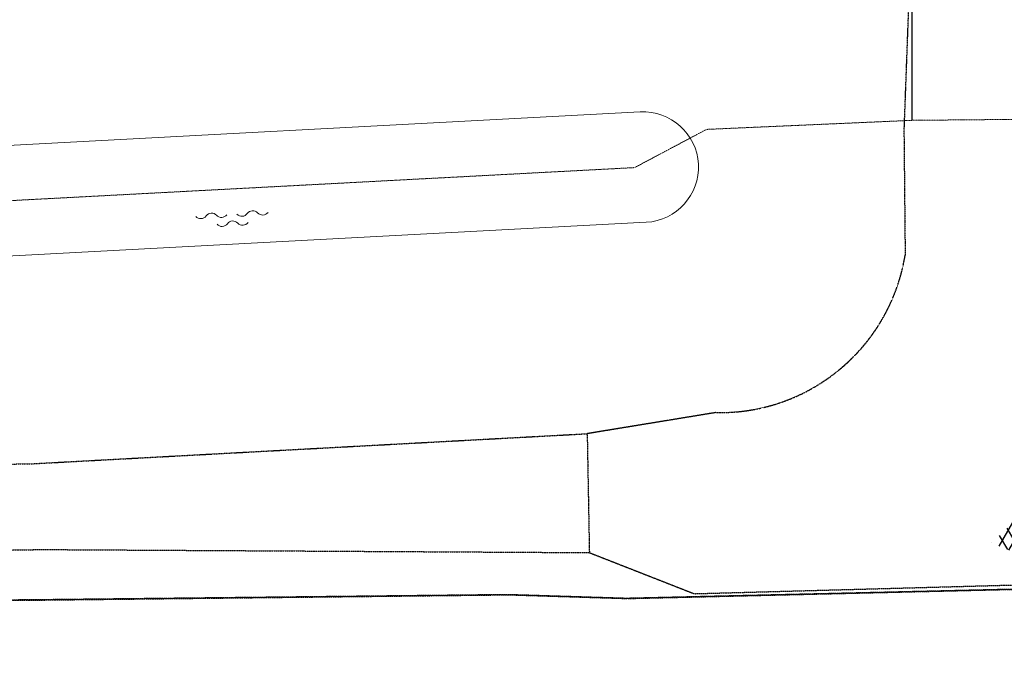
# Model space of a CAD drawing. Header units: metres. Extents: x -270273 to 328371, y -146885 to 591473.
# Tile 43 of 256: x -61774 to -26161, y -79159 to -55462. Entities that reach past the tile are written whole.
import ezdxf

# ---------------------------------------------------------------- set-up
doc = ezdxf.new("R2010")
doc.units = ezdxf.units.M
doc.linetypes.add('GRENS', pattern=[1, 0.5, -0.25, 0, -0.25])
doc.linetypes.add('STIPPELFIJN', pattern=[0.375, 0.25, -0.125])
doc.layers.get('0').update_dxf_attribs({"color": 151})
doc.layers.add('B-XX-KG-KADASTRAAL-G', color=2, linetype='GRENS', lineweight=18)
doc.layers.add('B-XX-WH-WATER-G', color=150, linetype='Continuous', lineweight=18)
for name, color, linetype in [('B-XX-VH-ASFALT-V', 1, 'Continuous'), ('B-XX-VH-KANTVERHARDING-G', 253, 'Continuous'), ('B-XX-VH-KANTVERHARDING-GN', 60, 'STIPPELFIJN')]:
    doc.layers.add(name, color=color, linetype=linetype)

# ---------------------------------------------------------------- blocks, each defined once
blk = doc.blocks.new('WATER3')
for centre, start, end in [((-0.322, 1.122), 309.7446, 50.2554), ((-0.01, 0.747), 129.7446, 230.2554), ((-0.322, 0.372), 309.7446, 50.2554), ((0.004, 0.381), 309.7446, 50.2554), ((0.315, 0.006), 129.7446, 230.2554), ((-0.322, -0.368), 309.7446, 50.2554), ((0.004, -0.369), 309.7446, 50.2554), ((-0.01, -0.743), 129.7446, 230.2554), ((-0.322, -1.118), 309.7446, 50.2554)]:
    blk.add_arc(centre, 0.244, start, end)

msp = doc.modelspace()

# ---------------------------------------------------------------- hatches: boundary and pattern name
at = {"layer": 'B-XX-VH-ASFALT-V'}
h = msp.add_hatch(dxfattribs=at)
h.set_pattern_fill('ASFALT', color=256, scale=3000, angle=-97.40392895)
h.set_pattern_definition([(60.0124, (-129731.1, -13587.77), (-324.8, 187.4298), []), (120.0124, (-129731.1, -13587.77), (-324.719, -187.5702), [])])
h.paths.add_polyline_path([(-20261.1165, -75395.7141), (-24252.6904, -75396.5769), (-26610.3658, -74403.0512), (-24394.8373, -72240.7897), (-23232.8572, -69004.3586), (-20025.6473, -69569.619), (-15670.7094, -70100.3377), (-19473.1835, -73113.9313)])

# ---------------------------------------------------------------- linework, layer by layer
at = {"layer": 'B-XX-KG-KADASTRAAL-G', "ltscale": 0.8}
msp.add_lwpolyline([(782.1343, 66615.5713), (-50800.4104, 70098.7003), (-187973.8805, 66884.3653), (-193014.1739, 42936.1037), (-194700.0152, 24928.9413), (-194702.7623, -12127.5489), (-194643.0153, -17176.8892), (-194645.629, -52432.3555), (-194746.6358, -61197.0966), (-160621.1617, -62688.6486), (-150747.9274, -62652.5481), (-150748.3737, -60647.8535), (-144930.2857, -60623.7319), (-139629.1935, -60677.2902), (-130664.2301, -60975.6439), (-130677.9589, -62936.8406), (-117630.3939, -63410.5168), (-97699.8172, -63411.9943), (-65070.684, -62169.5525), (-39535.1686, -60816.5709), (-36927.9394, -59433.2375), (-29491.709, -59105.4353), (-29491.709, -59105.4353), (-24451.4364, -59058.9641)], dxfattribs=at)
at = {"layer": 'B-XX-VH-KANTVERHARDING-G'}
msp.add_lwpolyline([(-29491.2629, -59105.4156), (-29491.1316, -51317.3304), (-24533.6515, -51309.0233), (-24451.4364, -59058.9641)], dxfattribs=at)
at = {"layer": 'B-XX-VH-KANTVERHARDING-GN'}
msp.add_line((-29789.3394, -59675.5005), (-29532.4505, -52728.0887), dxfattribs=at)
for points in [[(-29789.3394, -59675.5005), (-29747.3008, -63986.7087)], [(-151118.2933, -76948.9813), (-150459.5633, -65826.8804), (-151116.623, -77081.3904), (-128073.7714, -77019.503), (-109958.2803, -76886.1418), (-84504.7248, -76646.8026), (-61126.2063, -76450.4323), (-44121.7042, -76263.3507), (-39838.5856, -76399.1069), (8388.871, -75260.9508), (50308.0568, -74249.1146), (66581.4292, -73934), (66681.5156, -79158.6659)], [(-151066.8926, -76988.8648), (-150410.5855, -65866.6206), (-151065.1934, -77121.2735), (-128022.3559, -77054.3663), (-109906.8942, -76917.0586), (-84453.3915, -76672.1745), (-61074.9163, -76470.7112), (-44070.4554, -76279.9252), (-39787.3073, -76414.7484), (8439.9002, -75266.086), (50358.8646, -74245.1179), (66632.1679, -73926.4581), (66733.3926, -79151.1021)], [(-36579.8353, -69682.366), (-41247.9598, -70448.4204), (-41169.6684, -74752.5556), (-37377.1362, -76240.2591), (8396.3091, -74986.9043), (50448.1005, -73905.0257), (66596.4105, -73726.4454), (74418.5146, -74125.4008)], [(-129521.0357, -72415.1922), (-109535.4617, -72425.5817), (-84661.5122, -71866.4192), (-61361.3528, -71537.8744), (-41247.9598, -70448.4204)], [(-130920.9975, -75645.606), (-109725.8794, -75437.7834), (-84518.3166, -75026.8477), (-60965.5251, -74641.2159), (-41169.6684, -74752.5556)]]:
    msp.add_lwpolyline(points, dxfattribs=at)
msp.add_arc((-36447.1608, -62895.5257), 6788.137, 268.88007776, 350.7496581, dxfattribs=at)
at = {"layer": 'B-XX-WH-WATER-G'}
msp.add_lwpolyline([(-128679.2118, -65043.9197), (-117663.1584, -65410.5336), (-97508.9886, -65406.1774), (-81297.5277, -64788.8825), (-64979.7188, -64167.5381), (-39117.6321, -62797.2534, 1), (-39329.2725, -58802.8563), (-65161.6492, -60171.5669), (-81449.7281, -60791.7792), (-97585.5485, -61406.1938), (-117597.049, -61410.5192), (-128546.1656, -61046.133, 1.0340571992), (-128679.2118, -65043.9197)], format="xyb", dxfattribs=at)

# ---------------------------------------------------------------- block references
at = {"layer": 'B-XX-WH-WATER-G', "xscale": 1000, "yscale": 1000, "zscale": 1000, "rotation": 273.3165809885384}
msp.add_blockref('WATER3', (-54090.9404, -62677.3942), dxfattribs=at)

doc.saveas('drawing.dxf')
